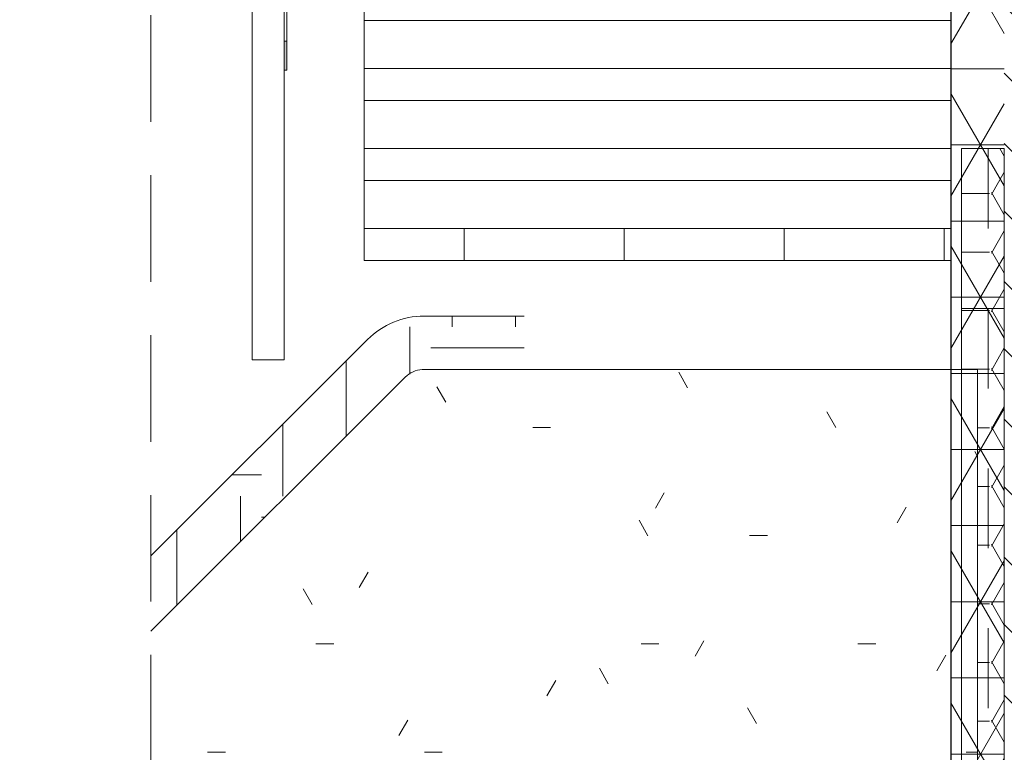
# Model space of a CAD drawing. Header units: millimetres. Extents: x -3176 to 162662, y -36434 to 57907.
# Tile 26 of 155: x 80332 to 82179, y -1283 to 92. Entities that reach past the tile are written whole.
import ezdxf

# ---------------------------------------------------------------- set-up
doc = ezdxf.new("R2010")
doc.units = ezdxf.units.MM
doc.linetypes.add('1-Sheet - 32170-CIV-6170-DW-2035-015-02 - PRZEKROJE A-A - B-B$0$A_Dash_1_5mm', pattern=[30, 15, -15])
doc.linetypes.add('1-Sheet - 32170-CIV-6170-DW-2035-015-02 - PRZEKROJE A-A - B-B$0$A_Hidden_2_0mm', pattern=[30, 20, -10])
doc.layers.get('0').update_dxf_attribs({"lineweight": 5})
for name, color, linetype, lineweight in [('!UG_kształtki', 10, 'Continuous', 30), ('!UG_Naw_N1', 112, 'Continuous', 30), ('1-Sheet - 32170-CIV-6170-DW-2035-015-02 - PRZEKROJE A-A - B-B$0$A-DETL', 8, 'Continuous', 0), ('1-Sheet - 32170-CIV-6170-DW-2035-015-02 - PRZEKROJE A-A - B-B$0$A-DETL-GENF', 8, 'Continuous', 0), ('1-Sheet - 32170-CIV-6170-DW-2035-015-02 - PRZEKROJE A-A - B-B$0$A-DETL-THIN', 8, 'Continuous', 0), ('1-Sheet - 32170-CIV-6170-DW-2035-015-02 - PRZEKROJE A-A - B-B$0$A-FLOR-HRAL', 8, 'Continuous', 0), ('1-Sheet - 32170-CIV-6170-DW-2035-015-02 - PRZEKROJE A-A - B-B$0$A-WALL', 8, 'Continuous', 0), ('1-Sheet - 32170-CIV-6170-DW-2035-015-02 - PRZEKROJE A-A - B-B$0$A-WALL-PATT', 8, 'Continuous', 0), ('1-Sheet - 32170-CIV-6170-DW-2035-015-02 - PRZEKROJE A-A - B-B$0$S-STRS', 8, 'Continuous', 0)]:
    doc.layers.add(name, color=color, linetype=linetype, lineweight=lineweight)
doc.styles.get("Standard").update_dxf_attribs({"font": 'arial.ttf'})
pattern_1 = [(0, (17476.5793, 400), (9.525, 5.499), [6.35, -12.7]), (120, (17476.5793, 400), (-9.5247737, 5.499392), [6.35, -12.7]), (60, (17476.5793, 400), (0.0002263, 10.998392), [0, -12.7, 6.35, 0])]

# ---------------------------------------------------------------- blocks, each defined once
blk = doc.blocks.new('1-Sheet - 32170-CIV-6170-DW-2035-015-02 - PRZEKROJE A-A - B-B$0$Railing - słupek_balustrady60x6-1100923-B2_SC_BB - Dep_PW')
at = {"layer": '1-Sheet - 32170-CIV-6170-DW-2035-015-02 - PRZEKROJE A-A - B-B$0$A-FLOR-HRAL'}
for p, q in [((-876.5, 67.04), (-872.91, 69.11)), ((-876.5, 67.04), (-876.5, -54.62)), ((-870.5, 44.59), (-870.5, 61.71)), ((-870.5, 13.59), (-870.5, 30.71)), ((-870.5, -54.62), (-870.5, -0.29)), ((-870.5, -54.62), (-876.5, -54.62))]:
    blk.add_line(p, q, dxfattribs=at)
blk = doc.blocks.new('1-Sheet - 32170-CIV-6170-DW-2035-015-02 - PRZEKROJE A-A - B-B$0$Railing - Railing-1100321-B2_SC_BB - Dep_PW')
at = {"layer": '1-Sheet - 32170-CIV-6170-DW-2035-015-02 - PRZEKROJE A-A - B-B$0$A-FLOR-HRAL'}
blk.add_hatch(color=256, dxfattribs=at).paths.add_polyline_path([(-870, -0.29), (-870, 5.12), (-870.5, 5.12), (-870.5, -0.29)])
for p, q in [((-870, 5.12), (-870, 30.71)), ((-870.5, 13.59), (-870.5, 5.12)), ((-870, 5.12), (-870.5, 5.12)), ((-870.5, 5.12), (-870.5, -0.29)), ((-870, -0.29), (-870, 5.12)), ((-870.5, -0.29), (-870, -0.29))]:
    blk.add_line(p, q, dxfattribs=at)
blk.add_blockref('1-Sheet - 32170-CIV-6170-DW-2035-015-02 - PRZEKROJE A-A - B-B$0$Railing - słupek_balustrady60x6-1100923-B2_SC_BB - Dep_PW', (0, 0))
blk = doc.blocks.new('1-Sheet - 32170-CIV-6170-DW-2035-015-02 - PRZEKROJE A-A - B-B')
at = {"layer": '1-Sheet - 32170-CIV-6170-DW-2035-015-02 - PRZEKROJE A-A - B-B$0$A-DETL-GENF'}
h = blk.add_hatch(dxfattribs=at)
h.set_pattern_fill('FP_31', color=8, style=0, pattern_type=2)
h.set_pattern_definition(pattern_1)
h.paths.add_polyline_path([(8212.86, -45), (8217.86, -45), (8217.86, -15), (8209.86, -15), (8209.86, -45)])
h = blk.add_hatch(dxfattribs=at)
h.set_pattern_fill('FP_31', color=8, style=0, pattern_type=2)
h.set_pattern_definition(pattern_1)
h.paths.add_polyline_path([(8212.86, -145), (8217.86, -145), (8217.86, -45), (8209.86, -45), (8209.86, -56.44), (8212.86, -56.44)])
h = blk.add_hatch(dxfattribs=at)
h.set_pattern_fill('FP_33', color=8, style=0, pattern_type=2)
h.set_pattern_definition([(0, (17476.58, 400), (31.75, 31.75), [31.75, -31.75]), (0, (17476.58, 411.906), (31.75, 31.75), [31.75, -31.75]), (0, (17476.58, 423.812), (31.75, 31.75), [31.75, -31.75]), (90, (17480.547, 427.78), (-31.75, 31.75), [31.75, -31.75]), (90, (17492.454, 427.78), (-31.75, 31.75), [31.75, -31.75]), (90, (17504.36, 427.78), (-31.75, 31.75), [31.75, -31.75])])
h.paths.add_polyline_path([(8057.86, -105.57), (8105.54, -57.89), (8106.9, -56.96), (8107.78, -56.6), (8109.07, -56.43), (8127.86, -56.43), (8127.86, -46.43), (8108.73, -46.47), (8105.19, -46.94), (8101.57, -48.44), (8097.86, -51.43), (8057.86, -91.43)])
h = blk.add_hatch(dxfattribs=at)
h.set_pattern_fill('FP_32', color=8, style=0, pattern_type=2)
h.set_pattern_definition([(0, (17476.58, 400), (81.28, 20.32), [3.353, -57.607, 3.353, -57.607, -325.12]), (0, (17476.58, 400), (81.28, 20.32), [-121.92, 3.353, -118.567, 3.353, -57.607, -142.24]), (0, (17476.58, 400), (81.28, 20.32), [-304.8, 3.353, -37.287, 3.353, -98.247]), (120, (17507.06, 410.16), (-58.237636, 60.230545), [3.353, -57.607, 3.353, -57.607, -325.12]), (120, (17507.06, 410.16), (-58.237636, 60.230545), [-121.92, 3.353, -118.567, 3.353, -57.607, -142.24]), (120, (17507.06, 410.16), (-58.237636, 60.230545), [-304.8, 3.353, -37.287, 3.353, -98.247]), (240, (17517.22, 450.8), (-23.042364, -80.550545), [3.353, -57.607, 3.353, -57.607, -325.12]), (240, (17517.22, 450.8), (-23.042364, -80.550545), [-121.92, 3.353, -118.567, 3.353, -57.607, -142.24]), (240, (17517.22, 450.8), (-23.042364, -80.550545), [-304.8, 3.353, -37.287, 3.353, -98.247])])
h.paths.add_polyline_path([(8057.86, -250), (8182.86, -250), (8192.86, -240), (8192.86, -205), (8212.86, -205), (8212.86, -56.44), (8108.16, -56.55), (8107.56, -56.66), (8106.47, -57.16), (8105.54, -57.89), (8057.86, -105.57), (8057.86, -205)])
at = {"layer": '1-Sheet - 32170-CIV-6170-DW-2035-015-02 - PRZEKROJE A-A - B-B$0$A-WALL-PATT', "lineweight": 9}
h = blk.add_hatch(dxfattribs=at)
h.set_pattern_fill('FP_20', color=256, angle=180, style=0, pattern_type=2)
h.set_pattern_definition([(5e-14, (17476.58, 400), (-1e-14, 14.287), []), (60, (17476.58, 400), (-12.372905, 7.1435), []), (120, (17476.58, 400), (-12.372905, -7.1435), [])])
h.paths.add_polyline_path([(8207.86, -210), (8217.86, -210), (8217.86, 275), (8207.86, 275), (8207.86, -205)])
h = blk.add_hatch(dxfattribs=at)
h.set_pattern_fill('FP_19', color=256, angle=135, style=0, pattern_type=2)
h.set_pattern_definition([(315, (17476.58, 400), (12.93157, 12.93157), [12.192, -6.096]), (315, (17489.787, 400), (12.93157, 12.93157), [20.32, 0, 0, 0])])
h.paths.add_polyline_path([(8218.28, -210), (8237.86, -210), (8237.86, 275), (8217.86, 275), (8217.86, -210)])
at = {"layer": '1-Sheet - 32170-CIV-6170-DW-2035-015-02 - PRZEKROJE A-A - B-B$0$S-STRS'}
h = blk.add_hatch(dxfattribs=at)
h.set_pattern_fill('FP_29', color=256, style=0, pattern_type=2)
h.set_pattern_definition([(90, (17476.58, 400), (-30, 2e-15), [])])
h.paths.add_polyline_path([(8207.86, -36), (8207.86, -30), (8097.86, -30), (8097.86, -36), (8141.43, -36)])
at = {"layer": '1-Sheet - 32170-CIV-6170-DW-2035-015-02 - PRZEKROJE A-A - B-B$0$A-DETL', "linetype": '1-Sheet - 32170-CIV-6170-DW-2035-015-02 - PRZEKROJE A-A - B-B$0$A_Hidden_2_0mm'}
blk.add_line((8057.86, -250), (8057.86, 300), dxfattribs=at)
at = {"layer": '1-Sheet - 32170-CIV-6170-DW-2035-015-02 - PRZEKROJE A-A - B-B$0$A-DETL', "linetype": '1-Sheet - 32170-CIV-6170-DW-2035-015-02 - PRZEKROJE A-A - B-B$0$A_Dash_1_5mm'}
blk.add_line((8214.86, -15), (8214.86, -210), dxfattribs=at)
at = {"layer": '1-Sheet - 32170-CIV-6170-DW-2035-015-02 - PRZEKROJE A-A - B-B$0$A-DETL'}
for p, q in [((8127.86, -46.43), (8109.07, -46.43)), ((8098.47, -50.82), (8057.86, -91.43))]:
    blk.add_line(p, q, dxfattribs=at)
blk.add_arc((8109.07, -61.43), 15, 90, 135, dxfattribs=at)
at = {"layer": '1-Sheet - 32170-CIV-6170-DW-2035-015-02 - PRZEKROJE A-A - B-B$0$A-DETL-THIN'}
for p, q in [((8209.86, -45), (8209.86, -15)), ((8209.86, -15), (8217.86, -15)), ((8217.86, -15), (8217.86, -45)), ((8217.86, -45), (8209.86, -45)), ((8209.86, -45), (8209.86, -145)), ((8217.86, -45), (8209.86, -45)), ((8217.86, -145), (8217.86, -45)), ((8108.73, -56.44), (8212.86, -56.44)), ((8212.86, -56.44), (8212.86, -205)), ((8057.86, -105.57), (8105.54, -57.89))]:
    blk.add_line(p, q, dxfattribs=at)
blk.add_arc((8109.07, -61.43), 5, 93.9833, 135, dxfattribs=at)
at = {"layer": '1-Sheet - 32170-CIV-6170-DW-2035-015-02 - PRZEKROJE A-A - B-B$0$A-WALL', "lineweight": 25}
blk.add_line((8207.86, 634), (8207.86, -210), dxfattribs=at)
at = {"layer": '1-Sheet - 32170-CIV-6170-DW-2035-015-02 - PRZEKROJE A-A - B-B$0$S-STRS'}
for p, q in [((8097.86, 9), (8097.86, 15)), ((8097.86, 0), (8097.86, 9)), ((8207.86, 9), (8097.86, 9)), ((8207.86, 9), (8097.86, 9)), ((8097.86, 0), (8207.86, 0)), ((8097.86, -6), (8097.86, 0)), ((8097.86, -15), (8097.86, -6)), ((8207.86, -6), (8097.86, -6)), ((8207.86, -6), (8097.86, -6)), ((8097.86, -15), (8207.86, -15)), ((8097.86, -21), (8097.86, -15)), ((8097.86, -30), (8097.86, -21)), ((8207.86, -21), (8097.86, -21)), ((8207.86, -21), (8097.86, -21)), ((8207.86, -30), (8097.86, -30)), ((8097.86, -30), (8097.86, -36)), ((8207.86, -36), (8207.86, -30)), ((8097.86, -36), (8207.86, -36))]:
    blk.add_line(p, q, dxfattribs=at)
at = {"layer": '1-Sheet - 32170-CIV-6170-DW-2035-015-02 - PRZEKROJE A-A - B-B$0$A-FLOR-HRAL'}
blk.add_blockref('1-Sheet - 32170-CIV-6170-DW-2035-015-02 - PRZEKROJE A-A - B-B$0$Railing - Railing-1100321-B2_SC_BB - Dep_PW', (8953.36, 0), dxfattribs=at)

msp = doc.modelspace()

# ---------------------------------------------------------------- block references
at = {"layer": '!UG_kształtki', "xscale": 10, "yscale": 10, "zscale": 10}
msp.add_blockref('1-Sheet - 32170-CIV-6170-DW-2035-015-02 - PRZEKROJE A-A - B-B', (0, 0), dxfattribs=at)

# ---------------------------------------------------------------- texts
at = {"layer": '!UG_Naw_N1', "color": 0, "insert": (1827.34, -784.93), "char_height": 150, "width": 1572.7834, "attachment_point": 1}
msp.add_mtext('\\pi-450,l600,t600;C.L.^I= -1,0 m', dxfattribs=at)

doc.saveas('drawing.dxf')
